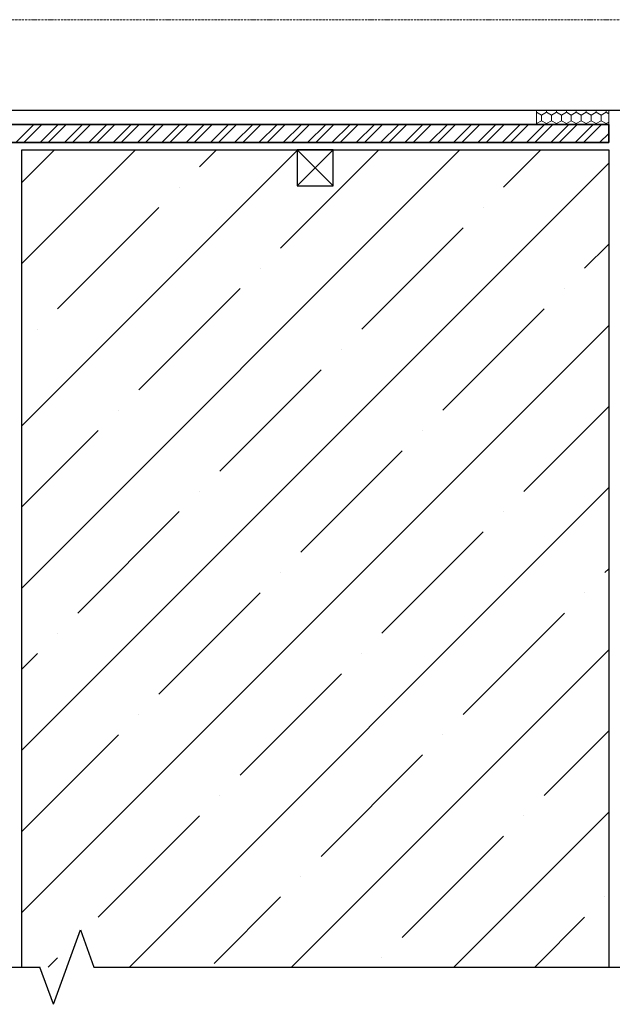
# Model space of a CAD drawing. Header units: millimetres. Extents: x 376598 to 1249954, y -318491 to -22134.
# Tile 67 of 256: x 513264 to 516546, y -158447 to -152996. Entities that reach past the tile are written whole.
import ezdxf

# ---------------------------------------------------------------- set-up
doc = ezdxf.new("R2010")
doc.units = ezdxf.units.MM
doc.linetypes.add('ACAD_ISO10W100', pattern=[18, 12, -3, 0, -3])
for name, color, linetype, lineweight in [('TN-БЕТОН', 251, 'Continuous', 30), ('TN-ГЕРМЕТИК', 20, 'Continuous', 30), ('TN-МЕТАЛЛ КОНСТРУКЦИИ', 162, 'Continuous', 35)]:
    doc.layers.add(name, color=color, linetype=linetype, lineweight=lineweight)
doc.layers.add('Штрих Пена Монтажная', color=7, linetype='Continuous', lineweight=15, true_color=0xff7c1c)

msp = doc.modelspace()

# ---------------------------------------------------------------- linework, layer by layer
at = {"linetype": 'ACAD_ISO10W100', "lineweight": 9}
msp.add_line((518844.9, -152996.3), (506498.9, -152996.3), dxfattribs=at)
at = {"linetype": 'Continuous'}
msp.add_line((513450.8, -158446.7), (513375.8, -158240.6), dxfattribs=at)
at = {"lineweight": 30, "ltscale": 3}
msp.add_lwpolyline([(506892.1, -153496.3), (517882.4, -153496.3)], dxfattribs=at)
at = {"linetype": 'Continuous'}
for points in [[(506945.1, -158240.6), (510185.4, -158240.6), (510185.4, -158240.6), (510260.4, -158446.7), (510410.4, -158034.6), (510485.4, -158240.6), (510485.4, -158240.6), (513375.8, -158240.6)], [(513450.8, -158446.7), (513600.8, -158034.6), (513675.8, -158240.6), (516916.2, -158240.6)]]:
    msp.add_lwpolyline(points, dxfattribs=at)
at = {"layer": 'TN-БЕТОН'}
for p, q in [((513276.2, -153716.3), (516526.2, -153716.3)), ((513276.2, -158240.6), (513276.2, -153716.3)), ((516526.2, -153716.3), (516526.2, -158240.6))]:
    msp.add_line(p, q, dxfattribs=at)
at = {"layer": 'TN-БЕТОН', "linetype": 'Continuous', "lineweight": 9}
for p, q in [((513276.2, -154346.2), (513906.1, -153716.3)), ((513276.2, -155244.2), (514804.1, -153716.3)), ((513276.2, -156142.2), (515702.1, -153716.3)), ((513276.2, -153897.2), (513457.1, -153716.3)), ((514260.2, -153811.2), (514355.1, -153716.3)), ((514709.2, -154260.2), (515253.1, -153716.3)), ((515944, -153923.4), (516151.1, -153716.3)), ((513276.2, -157040.3), (516526.2, -153790.3)), ((514148, -153923.4), (514148, -153923.4)), ((513474.4, -154596.9), (514035.7, -154035.7)), ((515831.8, -154035.7), (515831.8, -154035.7)), ((515158.2, -154709.2), (515719.5, -154147.9)), ((516393, -154372.4), (516526.2, -154239.3)), ((514597, -154372.4), (514597, -154372.4)), ((513923.5, -155045.9), (514484.7, -154484.7)), ((516280.8, -154484.7), (516280.8, -154484.7)), ((515607.3, -155158.2), (516168.5, -154596.9)), ((513276.2, -157938.3), (516526.2, -154688.3)), ((513362.2, -154709.2), (513362.2, -154709.2)), ((515046, -154821.4), (515046, -154821.4)), ((514372.5, -155495), (514933.7, -154933.7)), ((513811.2, -155158.2), (513811.2, -155158.2)), ((516056.3, -155607.2), (516526.2, -155137.3)), ((513276.2, -155693.2), (513698.9, -155270.4)), ((515495, -155270.4), (515495, -155270.4)), ((514821.5, -155944), (515382.7, -155382.7)), ((513871.9, -158240.6), (516526.2, -155586.3)), ((514260.2, -155607.2), (514260.2, -155607.2)), ((513586.7, -156280.7), (514148, -155719.5)), ((515944, -155719.5), (515944, -155719.5)), ((515270.5, -156393), (515831.8, -155831.7)), ((516505.3, -156056.2), (516526.2, -156035.3)), ((514709.2, -156056.2), (514709.2, -156056.2)), ((514035.7, -156729.7), (514597, -156168.5)), ((516393, -156168.5), (516393, -156168.5)), ((515719.5, -156842), (516280.8, -156280.7)), ((513474.4, -156393), (513474.4, -156393)), ((513276.2, -156591.3), (513362.2, -156505.2)), ((514769.9, -158240.6), (516526.2, -156484.4)), ((515158.2, -156505.2), (515158.2, -156505.2)), ((514484.7, -157178.7), (515046, -156617.5)), ((513923.5, -156842), (513923.5, -156842)), ((513276.2, -157489.3), (513811.2, -156954.2)), ((515607.3, -156954.2), (515607.3, -156954.2)), ((516168.5, -157291), (516526.2, -156933.4)), ((514933.7, -157627.8), (515495, -157066.5)), ((514372.5, -157291), (514372.5, -157291)), ((513698.9, -157964.5), (514260.2, -157403.3)), ((515667.9, -158240.6), (516526.2, -157382.4)), ((516056.3, -157403.3), (516056.3, -157403.3)), ((515382.7, -158076.8), (515944, -157515.5)), ((514821.5, -157740), (514821.5, -157740)), ((514341.5, -158220), (514709.2, -157852.3)), ((516505.3, -157852.3), (516505.3, -157852.3)), ((516116.9, -158240.6), (516393, -157964.5)), ((513586.7, -158076.8), (513586.7, -158076.8)), ((513422.8, -158240.6), (513474.4, -158189)), ((515270.5, -158189), (515270.5, -158189))]:
    msp.add_line(p, q, dxfattribs=at)
at = {"layer": 'TN-ГЕРМЕТИК'}
for p, q in [((514801.2, -153716.3), (515001.2, -153916.3)), ((514801.2, -153916.3), (515001.2, -153716.3)), ((515001.2, -153716.3), (514801.2, -153716.3)), ((514801.2, -153716.3), (514801.2, -153916.3)), ((515001.2, -153916.3), (515001.2, -153716.3)), ((514801.2, -153916.3), (515001.2, -153916.3))]:
    msp.add_line(p, q, dxfattribs=at)
at = {"layer": 'TN-МЕТАЛЛ КОНСТРУКЦИИ'}
for p, q in [((516526.2, -153576.3), (508021.9, -153576.3)), ((516526.2, -153676.3), (516526.2, -153576.3)), ((508021.9, -153676.3), (516526.2, -153676.3))]:
    msp.add_line(p, q, dxfattribs=at)
at = {"layer": 'TN-МЕТАЛЛ КОНСТРУКЦИИ', "linetype": 'Continuous', "lineweight": 20, "transparency": 33554687}
for p, q in [((513242.6, -153676.3), (513342.6, -153576.3)), ((513287.5, -153676.3), (513387.5, -153576.3)), ((513377.3, -153676.3), (513477.3, -153576.3)), ((513422.2, -153676.3), (513522.2, -153576.3)), ((513512, -153676.3), (513612, -153576.3)), ((513556.9, -153676.3), (513656.9, -153576.3)), ((513646.7, -153676.3), (513746.7, -153576.3)), ((513691.6, -153676.3), (513791.6, -153576.3)), ((513781.4, -153676.3), (513881.4, -153576.3)), ((513826.3, -153676.3), (513926.3, -153576.3)), ((513916.1, -153676.3), (514016.1, -153576.3)), ((513961, -153676.3), (514061, -153576.3)), ((514050.8, -153676.3), (514150.8, -153576.3)), ((514095.7, -153676.3), (514195.7, -153576.3)), ((514185.5, -153676.3), (514285.5, -153576.3)), ((514230.4, -153676.3), (514330.4, -153576.3)), ((514320.2, -153676.3), (514420.2, -153576.3)), ((514365.1, -153676.3), (514465.1, -153576.3)), ((514454.9, -153676.3), (514554.9, -153576.3)), ((514499.8, -153676.3), (514599.8, -153576.3)), ((514589.6, -153676.3), (514689.6, -153576.3)), ((514634.5, -153676.3), (514734.5, -153576.3)), ((514724.3, -153676.3), (514824.3, -153576.3)), ((514769.2, -153676.3), (514869.2, -153576.3)), ((514859, -153676.3), (514959, -153576.3)), ((514903.9, -153676.3), (515003.9, -153576.3)), ((514993.7, -153676.3), (515093.7, -153576.3)), ((515038.6, -153676.3), (515138.6, -153576.3)), ((515128.4, -153676.3), (515228.4, -153576.3)), ((515173.3, -153676.3), (515273.3, -153576.3)), ((515263.1, -153676.3), (515363.1, -153576.3)), ((515308, -153676.3), (515408, -153576.3)), ((515397.8, -153676.3), (515497.8, -153576.3)), ((515442.8, -153676.3), (515542.8, -153576.3)), ((515532.6, -153676.3), (515632.6, -153576.3)), ((515577.5, -153676.3), (515677.5, -153576.3)), ((515667.3, -153676.3), (515767.3, -153576.3)), ((515712.2, -153676.3), (515812.2, -153576.3)), ((515802, -153676.3), (515902, -153576.3)), ((515846.9, -153676.3), (515946.9, -153576.3)), ((515936.7, -153676.3), (516036.7, -153576.3)), ((515981.6, -153676.3), (516081.6, -153576.3)), ((516071.4, -153676.3), (516171.4, -153576.3)), ((516116.3, -153676.3), (516216.3, -153576.3)), ((516206.1, -153676.3), (516306.1, -153576.3)), ((516251, -153676.3), (516351, -153576.3)), ((516340.8, -153676.3), (516440.8, -153576.3)), ((516385.7, -153676.3), (516485.7, -153576.3)), ((516475.5, -153676.3), (516526.2, -153625.6)), ((516520.4, -153676.3), (516526.2, -153670.5))]:
    msp.add_line(p, q, dxfattribs=at)
at = {"layer": 'Штрих Пена Монтажная'}
for p, q in [((516126.2, -153496.3), (516526.2, -153496.3)), ((516126.2, -153576.3), (516126.2, -153496.3)), ((516526.2, -153496.3), (516526.2, -153576.3)), ((516526.2, -153576.3), (516126.2, -153576.3))]:
    msp.add_line(p, q, dxfattribs=at)
at = {"layer": 'Штрих Пена Монтажная', "linetype": 'Continuous'}
for p, q in [((516126.6, -153508.3), (516126.2, -153508.5)), ((516126.6, -153508.3), (516126.6, -153496.3)), ((516154.1, -153524.1), (516126.6, -153508.3)), ((516181.6, -153508.3), (516154.1, -153524.1)), ((516154.1, -153555.9), (516154.1, -153524.1)), ((516181.6, -153508.3), (516181.6, -153496.3)), ((516209.1, -153524.1), (516181.6, -153508.3)), ((516236.6, -153508.3), (516209.1, -153524.1)), ((516209.1, -153555.9), (516209.1, -153524.1)), ((516236.6, -153508.3), (516236.6, -153496.3)), ((516264.1, -153524.1), (516236.6, -153508.3)), ((516291.6, -153508.3), (516264.1, -153524.1)), ((516264.1, -153555.9), (516264.1, -153524.1)), ((516291.6, -153508.3), (516291.6, -153496.3)), ((516319.1, -153524.1), (516291.6, -153508.3)), ((516346.6, -153508.3), (516319.1, -153524.1)), ((516319.1, -153555.9), (516319.1, -153524.1)), ((516346.6, -153508.3), (516346.6, -153496.3)), ((516374.1, -153524.1), (516346.6, -153508.3)), ((516401.6, -153508.3), (516374.1, -153524.1)), ((516374.1, -153555.9), (516374.1, -153524.1)), ((516401.6, -153508.3), (516401.6, -153496.3)), ((516429.1, -153524.1), (516401.6, -153508.3)), ((516456.6, -153508.3), (516429.1, -153524.1)), ((516429.1, -153555.9), (516429.1, -153524.1)), ((516456.6, -153508.3), (516456.6, -153496.3)), ((516484.1, -153524.1), (516456.6, -153508.3)), ((516511.6, -153508.3), (516484.1, -153524.1)), ((516484.1, -153555.9), (516484.1, -153524.1)), ((516511.6, -153508.3), (516511.6, -153496.3)), ((516526.2, -153516.7), (516511.6, -153508.3)), ((516126.6, -153571.8), (516126.2, -153571.5)), ((516154.1, -153555.9), (516126.6, -153571.8)), ((516126.6, -153576.3), (516126.6, -153571.8)), ((516181.6, -153571.8), (516154.1, -153555.9)), ((516209.1, -153555.9), (516181.6, -153571.8)), ((516181.6, -153576.3), (516181.6, -153571.8)), ((516236.6, -153571.8), (516209.1, -153555.9)), ((516264.1, -153555.9), (516236.6, -153571.8)), ((516236.6, -153576.3), (516236.6, -153571.8)), ((516291.6, -153571.8), (516264.1, -153555.9)), ((516319.1, -153555.9), (516291.6, -153571.8)), ((516291.6, -153576.3), (516291.6, -153571.8)), ((516346.6, -153571.8), (516319.1, -153555.9)), ((516374.1, -153555.9), (516346.6, -153571.8)), ((516346.6, -153576.3), (516346.6, -153571.8)), ((516401.6, -153571.8), (516374.1, -153555.9)), ((516429.1, -153555.9), (516401.6, -153571.8)), ((516401.6, -153576.3), (516401.6, -153571.8)), ((516456.6, -153571.8), (516429.1, -153555.9)), ((516484.1, -153555.9), (516456.6, -153571.8)), ((516456.6, -153576.3), (516456.6, -153571.8)), ((516511.6, -153571.8), (516484.1, -153555.9)), ((516526.2, -153563.4), (516511.6, -153571.8)), ((516511.6, -153576.3), (516511.6, -153571.8))]:
    msp.add_line(p, q, dxfattribs=at)

doc.saveas('drawing.dxf')
